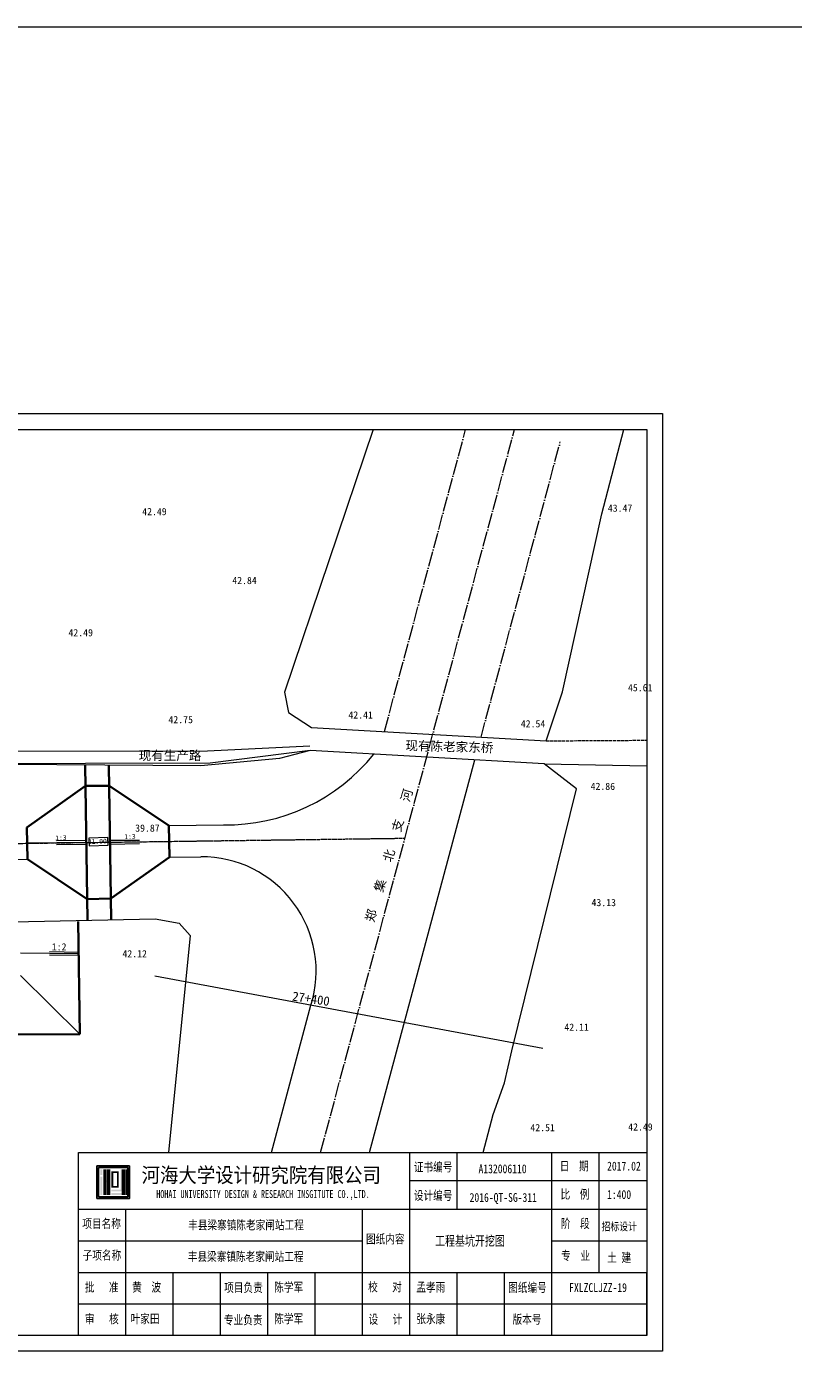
# Model space of a CAD drawing. Extents: x -13074 to 1448651, y 3648755 to 8081248.
# Tile 162 of 173: x 566703 to 567674, y 3857567 to 3859272. Entities that reach past the tile are written whole.
import ezdxf
from ezdxf.enums import TextEntityAlignment as Align

# ---------------------------------------------------------------- set-up
doc = ezdxf.new("R2010")
doc.units = 0
for name, pattern in [('4332', [5, 4, -1]), ('ACAD_ISO04W100', [30, 24, -3, 0, -3]), ('CENTER2', [1.125, 0.75, -0.125, 0.125, -0.125]), ('CONTINOUS', [0]), ('HIDDEN2', [0.1875, 0.125, -0.0625])]:
    doc.linetypes.add(name, pattern=pattern)
doc.layers.get('0').update_dxf_attribs({"linetype": 'CONTINUOUS'})
for name, color, linetype, lineweight in [('0.09标注线', 3, 'CONTINUOUS', 9), ('0.15虚线', 1, 'HIDDEN2', 15), ('0.30粗线', 7, 'CONTINUOUS', 30), ('CYdl', 7, 'CONTINUOUS', 5), ('SHEET', 1, 'CONTINUOUS', 15), ('断面线', 7, 'CONTINUOUS', 30), ('河道中心线', 6, 'ACAD_ISO04W100', 40), ('细实线', 3, 'CONTINUOUS', 20)]:
    doc.layers.add(name, color=color, linetype=linetype, lineweight=lineweight)
doc.layers.add('DMTZ', color=7, linetype='CONTINUOUS')
doc.layers.add('HOHAITK', color=7, linetype='CONTINUOUS')
doc.styles.add('-仿宋_GB2312', font='FangSong_GB2312.ttf')
doc.styles.add('FHZ', font='FangSong_GB2312.ttf', dxfattribs={"width": 0.707, "height": 300})
doc.styles.add('HOHAITK', font='simhei.ttf')
doc.linetypes.add('8411', pattern='A,1,[20,LINE.SHX,S=2,R=0,X=0,Y=0],2,[15,LINE.SHX,S=2,R=0,X=0,Y=0],1', length=4)

msp = doc.modelspace()

# ---------------------------------------------------------------- hatches: boundary and pattern name
at = {"layer": 'HOHAITK', "ltscale": 1000}
h = msp.add_hatch(color=7, dxfattribs=at)
edge = h.paths.add_edge_path()
edge.add_ellipse((566833.141, 3857788.281), major_axis=(-0.248, 0.248), ratio=1, start_angle=134.999999, end_angle=225)
edge.add_line((566833.491, 3857788.281), (566833.491, 3857829.181))
edge.add_ellipse((566833.141, 3857829.181), major_axis=(-0.248, 0.248), ratio=0.99999999, start_angle=225, end_angle=315)
edge.add_line((566833.141, 3857829.531), (566792.241, 3857829.531))
edge.add_ellipse((566792.241, 3857829.181), major_axis=(0.248, 0.248), ratio=1, start_angle=45, end_angle=135)
edge.add_line((566791.891, 3857829.181), (566791.891, 3857788.281))
edge.add_ellipse((566792.241, 3857788.281), major_axis=(0.248, 0.248), ratio=1, start_angle=135, end_angle=225)
edge.add_line((566792.241, 3857787.931), (566833.141, 3857787.931))
h.paths.add_polyline_path([(566794.202, 3857790.242), (566794.202, 3857827.22), (566831.18, 3857827.22), (566831.18, 3857790.242)], flags=16)
at = {"layer": 'HOHAITK'}
h = msp.add_hatch(color=7, dxfattribs=at)
h.paths.add_polyline_path([(566798.824, 3857824.909), (566796.513, 3857824.909), (566796.513, 3857822.598), (566798.824, 3857822.598)])
h.paths.add_polyline_path([(566798.824, 3857822.598), (566796.513, 3857822.598), (566796.513, 3857820.287), (566798.824, 3857820.287)])
h.paths.add_polyline_path([(566798.824, 3857820.287), (566796.513, 3857820.287), (566796.513, 3857817.976), (566798.824, 3857817.976)])
h.paths.add_polyline_path([(566798.824, 3857815.665), (566796.513, 3857815.665), (566796.513, 3857813.353), (566798.824, 3857813.353)])
h.paths.add_polyline_path([(566798.824, 3857813.353), (566796.513, 3857813.353), (566796.513, 3857811.042), (566798.824, 3857811.042)])
h.paths.add_polyline_path([(566798.824, 3857811.042), (566796.513, 3857811.042), (566796.513, 3857808.731), (566798.824, 3857808.731)])
h.paths.add_polyline_path([(566798.824, 3857808.731), (566796.513, 3857808.731), (566796.513, 3857806.42), (566798.824, 3857806.42)])
h.paths.add_polyline_path([(566798.824, 3857806.42), (566796.513, 3857806.42), (566796.513, 3857804.109), (566798.824, 3857804.109)])
h.paths.add_polyline_path([(566798.824, 3857804.109), (566796.513, 3857804.109), (566796.513, 3857801.798), (566798.824, 3857801.798)])
h.paths.add_polyline_path([(566798.824, 3857801.798), (566796.513, 3857801.798), (566796.513, 3857799.487), (566798.824, 3857799.487)])
h.paths.add_polyline_path([(566798.824, 3857799.487), (566796.513, 3857799.487), (566796.513, 3857797.176), (566798.824, 3857797.176)])
h.paths.add_polyline_path([(566798.824, 3857797.176), (566796.513, 3857797.176), (566796.513, 3857794.865), (566798.824, 3857794.865)])
h.paths.add_polyline_path([(566798.824, 3857794.865), (566796.513, 3857794.865), (566796.513, 3857792.553), (566798.824, 3857792.553)])
h = msp.add_hatch(color=7, dxfattribs=at)
h.paths.add_polyline_path([(566803.446, 3857824.909), (566801.135, 3857824.909), (566801.135, 3857822.598), (566803.446, 3857822.598)])
h.paths.add_polyline_path([(566803.446, 3857822.598), (566801.135, 3857822.598), (566801.135, 3857820.287), (566803.446, 3857820.287)])
h.paths.add_polyline_path([(566803.446, 3857820.287), (566801.135, 3857820.287), (566801.135, 3857817.976), (566803.446, 3857817.976)])
h.paths.add_polyline_path([(566803.446, 3857817.976), (566801.135, 3857817.976), (566801.135, 3857815.665), (566803.446, 3857815.665)])
h.paths.add_polyline_path([(566803.446, 3857815.665), (566801.135, 3857815.665), (566801.135, 3857813.353), (566803.446, 3857813.353)])
h.paths.add_polyline_path([(566803.446, 3857813.353), (566801.135, 3857813.353), (566801.135, 3857811.042), (566803.446, 3857811.042)])
h.paths.add_polyline_path([(566803.446, 3857811.042), (566801.135, 3857811.042), (566801.135, 3857808.731), (566803.446, 3857808.731)])
h.paths.add_polyline_path([(566803.446, 3857808.731), (566801.135, 3857808.731), (566801.135, 3857806.42), (566803.446, 3857806.42)])
h.paths.add_polyline_path([(566803.446, 3857806.42), (566801.135, 3857806.42), (566801.135, 3857804.109), (566803.446, 3857804.109)])
h.paths.add_polyline_path([(566803.446, 3857804.109), (566801.135, 3857804.109), (566801.135, 3857801.798), (566803.446, 3857801.798)])
h.paths.add_polyline_path([(566803.446, 3857801.798), (566801.135, 3857801.798), (566801.135, 3857799.487), (566803.446, 3857799.487)])
h.paths.add_polyline_path([(566803.446, 3857799.487), (566801.135, 3857799.487), (566801.135, 3857797.176), (566803.446, 3857797.176)])
h.paths.add_polyline_path([(566803.446, 3857797.176), (566801.135, 3857797.176), (566801.135, 3857794.865), (566803.446, 3857794.865)])
h.paths.add_polyline_path([(566803.446, 3857794.865), (566801.135, 3857794.865), (566801.135, 3857792.553), (566803.446, 3857792.553)])
h = msp.add_hatch(color=7, dxfattribs=at)
h.paths.add_polyline_path([(566805.757, 3857811.042), (566803.446, 3857811.042), (566803.446, 3857808.731), (566805.757, 3857808.731)])
h.paths.add_polyline_path([(566808.069, 3857811.042), (566805.757, 3857811.042), (566805.757, 3857808.731), (566808.069, 3857808.731)])
h.paths.add_polyline_path([(566808.069, 3857813.353), (566805.757, 3857813.353), (566805.757, 3857811.042), (566808.069, 3857811.042)])
h.paths.add_polyline_path([(566808.069, 3857815.665), (566805.757, 3857815.665), (566805.757, 3857813.353), (566808.069, 3857813.353)])
h.paths.add_polyline_path([(566808.069, 3857817.976), (566805.757, 3857817.976), (566805.757, 3857815.665), (566808.069, 3857815.665)])
h.paths.add_polyline_path([(566808.069, 3857820.287), (566805.757, 3857820.287), (566805.757, 3857817.976), (566808.069, 3857817.976)])
h.paths.add_polyline_path([(566808.069, 3857822.598), (566805.757, 3857822.598), (566805.757, 3857820.287), (566808.069, 3857820.287)])
h.paths.add_polyline_path([(566808.069, 3857824.909), (566805.757, 3857824.909), (566805.757, 3857822.598), (566808.069, 3857822.598)])
h.paths.add_polyline_path([(566808.069, 3857808.731), (566805.757, 3857808.731), (566805.757, 3857806.42), (566808.069, 3857806.42)])
h.paths.add_polyline_path([(566808.069, 3857806.42), (566805.757, 3857806.42), (566805.757, 3857804.109), (566808.069, 3857804.109)])
h.paths.add_polyline_path([(566808.069, 3857804.109), (566805.757, 3857804.109), (566805.757, 3857801.798), (566808.069, 3857801.798)])
h.paths.add_polyline_path([(566808.069, 3857801.798), (566805.757, 3857801.798), (566805.757, 3857799.487), (566808.069, 3857799.487)])
h.paths.add_polyline_path([(566808.069, 3857799.487), (566805.757, 3857799.487), (566805.757, 3857797.176), (566808.069, 3857797.176)])
h.paths.add_polyline_path([(566808.069, 3857797.176), (566805.757, 3857797.176), (566805.757, 3857794.865), (566808.069, 3857794.865)])
h.paths.add_polyline_path([(566808.069, 3857794.865), (566805.757, 3857794.865), (566805.757, 3857792.553), (566808.069, 3857792.553)])
h = msp.add_hatch(color=7, dxfattribs=at)
h.paths.add_polyline_path([(566812.691, 3857799.487), (566810.38, 3857799.487), (566810.38, 3857797.176), (566812.691, 3857797.176)])
h.paths.add_polyline_path([(566815.002, 3857799.487), (566812.691, 3857799.487), (566812.691, 3857797.176), (566815.002, 3857797.176)])
h.paths.add_polyline_path([(566817.313, 3857799.487), (566815.002, 3857799.487), (566815.002, 3857797.176), (566817.313, 3857797.176)])
h.paths.add_polyline_path([(566819.624, 3857799.487), (566817.313, 3857799.487), (566817.313, 3857797.176), (566819.624, 3857797.176)])
h.paths.add_polyline_path([(566821.935, 3857799.487), (566819.624, 3857799.487), (566819.624, 3857797.176), (566821.935, 3857797.176)])
h.paths.add_polyline_path([(566824.246, 3857799.487), (566821.935, 3857799.487), (566821.935, 3857797.176), (566824.246, 3857797.176)])
h.paths.add_polyline_path([(566824.246, 3857801.798), (566821.935, 3857801.798), (566821.935, 3857799.487), (566824.246, 3857799.487)])
h.paths.add_polyline_path([(566824.246, 3857804.109), (566821.935, 3857804.109), (566821.935, 3857801.798), (566824.246, 3857801.798)])
h.paths.add_polyline_path([(566824.246, 3857806.42), (566821.935, 3857806.42), (566821.935, 3857804.109), (566824.246, 3857804.109)])
h.paths.add_polyline_path([(566824.246, 3857808.731), (566821.935, 3857808.731), (566821.935, 3857806.42), (566824.246, 3857806.42)])
h.paths.add_polyline_path([(566824.246, 3857811.042), (566821.935, 3857811.042), (566821.935, 3857808.731), (566824.246, 3857808.731)])
h.paths.add_polyline_path([(566824.246, 3857813.353), (566821.935, 3857813.353), (566821.935, 3857811.042), (566824.246, 3857811.042)])
h.paths.add_polyline_path([(566824.246, 3857815.665), (566821.935, 3857815.665), (566821.935, 3857813.353), (566824.246, 3857813.353)])
h.paths.add_polyline_path([(566824.246, 3857817.976), (566821.935, 3857817.976), (566821.935, 3857815.665), (566824.246, 3857815.665)])
h.paths.add_polyline_path([(566824.246, 3857820.287), (566821.935, 3857820.287), (566821.935, 3857817.976), (566824.246, 3857817.976)])
h.paths.add_polyline_path([(566824.246, 3857822.598), (566821.935, 3857822.598), (566821.935, 3857820.287), (566824.246, 3857820.287)])
h.paths.add_polyline_path([(566824.246, 3857824.909), (566821.935, 3857824.909), (566821.935, 3857822.598), (566824.246, 3857822.598)])
h.paths.add_polyline_path([(566812.691, 3857794.865), (566810.38, 3857794.865), (566810.38, 3857792.553), (566812.691, 3857792.553)])
h.paths.add_polyline_path([(566815.002, 3857794.865), (566812.691, 3857794.865), (566812.691, 3857792.553), (566815.002, 3857792.553)])
h.paths.add_polyline_path([(566817.313, 3857794.865), (566815.002, 3857794.865), (566815.002, 3857792.553), (566817.313, 3857792.553)])
h.paths.add_polyline_path([(566819.624, 3857794.865), (566817.313, 3857794.865), (566817.313, 3857792.553), (566819.624, 3857792.553)])
h.paths.add_polyline_path([(566821.935, 3857794.865), (566819.624, 3857794.865), (566819.624, 3857792.553), (566821.935, 3857792.553)])
h.paths.add_polyline_path([(566824.246, 3857794.865), (566821.935, 3857794.865), (566821.935, 3857792.553), (566824.246, 3857792.553)])
h.paths.add_polyline_path([(566826.557, 3857794.865), (566824.246, 3857794.865), (566824.246, 3857792.553), (566826.557, 3857792.553)])
h.paths.add_polyline_path([(566828.869, 3857794.865), (566826.557, 3857794.865), (566826.557, 3857792.553), (566828.869, 3857792.553)])
h.paths.add_polyline_path([(566828.869, 3857797.176), (566826.557, 3857797.176), (566826.557, 3857794.865), (566828.869, 3857794.865)])
h.paths.add_polyline_path([(566828.869, 3857799.487), (566826.557, 3857799.487), (566826.557, 3857797.176), (566828.869, 3857797.176)])
h.paths.add_polyline_path([(566828.869, 3857801.798), (566826.557, 3857801.798), (566826.557, 3857799.487), (566828.869, 3857799.487)])
h.paths.add_polyline_path([(566828.869, 3857804.109), (566826.557, 3857804.109), (566826.557, 3857801.798), (566828.869, 3857801.798)])
h.paths.add_polyline_path([(566828.869, 3857806.42), (566826.557, 3857806.42), (566826.557, 3857804.109), (566828.869, 3857804.109)])
h.paths.add_polyline_path([(566828.869, 3857808.731), (566826.557, 3857808.731), (566826.557, 3857806.42), (566828.869, 3857806.42)])
h.paths.add_polyline_path([(566828.869, 3857811.042), (566826.557, 3857811.042), (566826.557, 3857808.731), (566828.869, 3857808.731)])
h.paths.add_polyline_path([(566828.869, 3857813.353), (566826.557, 3857813.353), (566826.557, 3857811.042), (566828.869, 3857811.042)])
h.paths.add_polyline_path([(566828.869, 3857815.665), (566826.557, 3857815.665), (566826.557, 3857813.353), (566828.869, 3857813.353)])
h.paths.add_polyline_path([(566828.869, 3857817.976), (566826.557, 3857817.976), (566826.557, 3857815.665), (566828.869, 3857815.665)])
h.paths.add_polyline_path([(566828.869, 3857820.287), (566826.557, 3857820.287), (566826.557, 3857817.976), (566828.869, 3857817.976)])
h.paths.add_polyline_path([(566828.869, 3857822.598), (566826.557, 3857822.598), (566826.557, 3857820.287), (566828.869, 3857820.287)])
h.paths.add_polyline_path([(566828.869, 3857824.909), (566826.557, 3857824.909), (566826.557, 3857822.598), (566828.869, 3857822.598)])
h = msp.add_hatch(color=7, dxfattribs=at)
h.paths.add_polyline_path([(566812.691, 3857804.109), (566810.38, 3857804.109), (566810.38, 3857801.798), (566812.691, 3857801.798)])
h.paths.add_polyline_path([(566815.002, 3857804.109), (566812.691, 3857804.109), (566812.691, 3857801.798), (566815.002, 3857801.798)])
h.paths.add_polyline_path([(566817.313, 3857804.109), (566815.002, 3857804.109), (566815.002, 3857801.798), (566817.313, 3857801.798)])
h.paths.add_polyline_path([(566819.624, 3857804.109), (566817.313, 3857804.109), (566817.313, 3857801.798), (566819.624, 3857801.798)])
h.paths.add_polyline_path([(566819.624, 3857806.42), (566817.313, 3857806.42), (566817.313, 3857804.109), (566819.624, 3857804.109)])
h.paths.add_polyline_path([(566819.624, 3857808.731), (566817.313, 3857808.731), (566817.313, 3857806.42), (566819.624, 3857806.42)])
h.paths.add_polyline_path([(566819.624, 3857811.042), (566817.313, 3857811.042), (566817.313, 3857808.731), (566819.624, 3857808.731)])
h.paths.add_polyline_path([(566819.624, 3857813.353), (566817.313, 3857813.353), (566817.313, 3857811.042), (566819.624, 3857811.042)])
h.paths.add_polyline_path([(566819.624, 3857815.665), (566817.313, 3857815.665), (566817.313, 3857813.353), (566819.624, 3857813.353)])
h.paths.add_polyline_path([(566819.624, 3857817.976), (566817.313, 3857817.976), (566817.313, 3857815.665), (566819.624, 3857815.665)])
h.paths.add_polyline_path([(566819.624, 3857820.287), (566817.313, 3857820.287), (566817.313, 3857817.976), (566819.624, 3857817.976)])
h.paths.add_polyline_path([(566819.624, 3857822.598), (566817.313, 3857822.598), (566817.313, 3857820.287), (566819.624, 3857820.287)])
h.paths.add_polyline_path([(566817.313, 3857822.598), (566815.002, 3857822.598), (566815.002, 3857820.287), (566817.313, 3857820.287)])
h.paths.add_polyline_path([(566815.002, 3857822.598), (566812.691, 3857822.598), (566812.691, 3857820.287), (566815.002, 3857820.287)])
h.paths.add_polyline_path([(566812.691, 3857822.598), (566810.38, 3857822.598), (566810.38, 3857820.287), (566812.691, 3857820.287)])
h.paths.add_polyline_path([(566812.691, 3857820.287), (566810.38, 3857820.287), (566810.38, 3857817.976), (566812.691, 3857817.976)])
h.paths.add_polyline_path([(566812.691, 3857817.976), (566810.38, 3857817.976), (566810.38, 3857815.665), (566812.691, 3857815.665)])
h.paths.add_polyline_path([(566812.691, 3857815.665), (566810.38, 3857815.665), (566810.38, 3857813.353), (566812.691, 3857813.353)])
h.paths.add_polyline_path([(566812.691, 3857813.353), (566810.38, 3857813.353), (566810.38, 3857811.042), (566812.691, 3857811.042)])
h.paths.add_polyline_path([(566812.691, 3857811.042), (566810.38, 3857811.042), (566810.38, 3857808.731), (566812.691, 3857808.731)])
h.paths.add_polyline_path([(566812.691, 3857808.731), (566810.38, 3857808.731), (566810.38, 3857806.42), (566812.691, 3857806.42)])
h.paths.add_polyline_path([(566812.691, 3857806.42), (566810.38, 3857806.42), (566810.38, 3857804.109), (566812.691, 3857804.109)])
msp.add_hatch(color=7, dxfattribs=at).paths.add_polyline_path([(566826.557, 3857797.176), (566824.246, 3857797.176), (566824.246, 3857794.865), (566826.557, 3857794.865)])

# ---------------------------------------------------------------- linework, layer by layer
at = {"layer": '0.09标注线', "linetype": 'Continuous', "lineweight": 13}
for p, q in [((566778.571, 3858239.152, -0.155), (566703.578, 3858238.142, -0.155)), ((566778.312, 3858241.556, -0.155), (566740.816, 3858241.051, -0.155)), ((566808.568, 3858239.556, -0.155), (566883.547, 3858240.565, 0.721)), ((566808.715, 3858241.969, -0.155), (566846.066, 3858242.202, -0.155)), ((566778.377, 3858236.741, -0.155), (566740.88, 3858236.237, -0.155)), ((566808.601, 3858237.153, -0.16), (566845.931, 3858237.808, -0.16)), ((566768.913, 3858098.052, 0.151), (566695.009, 3858098.934, 0.151)), ((566768.881, 3858095.911, 0.151), (566731.952, 3858096.458, 0.151)), ((566768.941, 3858099.874, 0.151), (566731.968, 3858100.419, 0.151)), ((566695.216, 3858070.516, 0.15), (566770.223, 3857996.177, 0.146))]:
    msp.add_line(p, q, dxfattribs=at)
at = {"layer": '0.09标注线', "lineweight": 13}
for p, q in [((566805.72, 3858245.571, -0.077), (566781.746, 3858244.59, -0.077)), ((566781.746, 3858244.59, -0.077), (566782.141, 3858234.92, -0.077)), ((566806.116, 3858235.9, -0.077), (566805.72, 3858245.571, -0.077)), ((566782.141, 3858234.92, -0.077), (566806.116, 3858235.9, -0.077))]:
    msp.add_line(p, q, dxfattribs=at)
at = {"layer": '0.09标注线', "linetype": 'Continuous', "lineweight": 13}
msp.add_lwpolyline([(551959.403, 3859272.42), (570127.46, 3859272.42), (570127.46, 3856516.008), (551959.403, 3856516.008)], close=True, dxfattribs=at)
at = {"layer": '0.15虚线', "color": 7, "linetype": 'CONTINOUS', "lineweight": 35, "ltscale": 13}
for p, q in [((566777.253, 3858337.091, 0.064), (566779.897, 3858140.587, -0.376)), ((566807.259, 3858336.887, 0.063), (566809.892, 3858141.168, -0.375)), ((566777.608, 3858310.754, -0.002), (566703.309, 3858258.14, 0.701)), ((566807.609, 3858310.862, -0.015), (566777.608, 3858310.754, -0.002)), ((566883.292, 3858260.563, 0.701), (566807.609, 3858310.862, -0.015)), ((566703.309, 3858258.14, -0.11), (566703.847, 3858218.144, -0.2)), ((566883.292, 3858260.563, -0.11), (566883.831, 3858220.567, -0.2)), ((566703.847, 3858218.144, -0.2), (566779.534, 3858167.549, -0.002)), ((566809.528, 3858168.249, -0.015), (566883.831, 3858220.567, -0.2)), ((566809.528, 3858168.249, -0.015), (566779.534, 3858167.549, -0.002))]:
    msp.add_line(p, q, dxfattribs=at)
at = {"layer": '0.15虚线', "color": 4, "linetype": 'CONTINOUS', "lineweight": 35, "ltscale": 13}
for p, q in [((566768.301, 3858139.006, 0.153), (566770.223, 3857996.177, 0.146)), ((566770.223, 3857996.177, 0.151), (566480.813, 3857994.974, 0.153))]:
    msp.add_line(p, q, dxfattribs=at)
at = {"layer": '0.30粗线', "lineweight": 13}
for p, q in [((566883.292, 3858260.563, -0.11), (566952.437, 3858261.494, -0.337)), ((566582.841, 3858216.515, 0.538), (566703.847, 3858218.144, 0.696)), ((566883.831, 3858220.567, 0.931), (566923.631, 3858221.103, 0.983))]:
    msp.add_line(p, q, dxfattribs=at)
for points in [[(567034.85, 3858403.849), (567064.099, 3858384.948), (567361.027, 3858367.916), (567382.089, 3858430.202)], [(567399.674, 3858307.333), (567358.684, 3858338.845), (567062.274, 3858355.639), (567023.436, 3858345.502)]]:
    msp.add_lwpolyline(points, dxfattribs=at)
for centre, radius, start, end in [((566956.12, 3858500.759, -0.337), 239.293, 269.11797, 321.279405), ((566924.62, 3858075.928, 0.954), 145.178, 342.735542, 90.390147)]:
    msp.add_arc(centre, radius, start, end, dxfattribs=at)
at = {"layer": 'CYdl', "color": 7, "linetype": '4332', "lineweight": 13}
msp.add_lwpolyline([(567361.027, 3858367.916), (567488.592, 3858368.701)], dxfattribs=at)
at = {"layer": 'CYdl', "color": 7, "linetype": 'Continuous', "lineweight": 13}
msp.add_lwpolyline([(567062.274, 3858355.639), (566935.579, 3858339.758), (566618.963, 3858338.693)], dxfattribs=at)
at = {"layer": 'CYdl', "color": 7, "lineweight": 13}
msp.add_lwpolyline([(567358.684, 3858338.845), (567488.592, 3858336.187)], dxfattribs=at)
at = {"layer": 'DMTZ', "color": 7, "linetype": '8411', "lineweight": 13, "ltscale": 3}
for points in [[(567141.957, 3858762.489), (567029.597, 3858429.641), (567034.85, 3858403.849)], [(567382.089, 3858430.202), (567431.672, 3858655.622), (567459.703, 3858762.489)], [(567023.436, 3858345.502), (566923.473, 3858336.097), (566619.031, 3858338.167)], [(567281.246, 3857846.489), (567294.012, 3857894.433), (567308.511, 3857934.455), (567317.635, 3857975.301), (567399.674, 3858307.333)], [(566685.503, 3858138.756), (566865.982, 3858142.256), (566896.074, 3858136.793), (566910.207, 3858121.386), (566882.731, 3857846.489)]]:
    msp.add_lwpolyline(points, dxfattribs=at)
at = {"layer": 'DMTZ', "color": 7, "linetype": 'Continuous', "lineweight": 13, "ltscale": 3}
msp.add_lwpolyline([(567061.611, 3858361.319), (566932.098, 3858354.747), (566683.988, 3858354.561), (566610.144, 3858352.874)], dxfattribs=at)
at = {"layer": 'HOHAITK', "color": 7}
for p, q in [((566791.891, 3857788.281), (566791.891, 3857829.181)), ((566792.241, 3857829.531), (566833.141, 3857829.531)), ((566794.202, 3857790.592), (566794.202, 3857826.87)), ((566794.552, 3857827.22), (566830.829, 3857827.22)), ((566801.135, 3857824.909), (566801.135, 3857792.553)), ((566803.446, 3857824.909), (566803.446, 3857792.553)), ((566805.757, 3857824.909), (566805.757, 3857792.553)), ((566808.069, 3857824.909), (566808.069, 3857792.553)), ((566824.246, 3857824.909), (566824.246, 3857792.553)), ((566826.557, 3857824.909), (566826.557, 3857792.553)), ((566828.869, 3857792.553), (566828.869, 3857824.909)), ((566831.18, 3857826.87), (566831.18, 3857790.592)), ((566833.491, 3857829.181), (566833.491, 3857788.281)), ((566833.141, 3857787.931), (566792.241, 3857787.931)), ((566830.829, 3857790.242), (566794.552, 3857790.242))]:
    msp.add_line(p, q, dxfattribs=at)
for centre, major_axis, ratio, start_param, end_param in [((566792.241, 3857829.181), (-0.248, 0.248), 1, -0.78539816, 0.78539816), ((566794.552, 3857826.87), (-0.248, 0.248), 1, -0.78539816, 0.78539816), ((566830.829, 3857826.87), (-0.248, 0.248), 0.99999999, 3.92699082, 5.49778715), ((566833.141, 3857829.181), (0.248, 0.248), 1, 5.49778714, 7.06858347), ((566792.241, 3857788.281), (0.248, 0.248), 1, 2.35619449, 3.92699082), ((566794.552, 3857790.592), (-0.248, 0.248), 0.99999999, 0.78539817, 2.35619449), ((566830.829, 3857790.592), (-0.248, 0.248), 1, 2.35619449, 3.92699081), ((566833.141, 3857788.281), (-0.248, 0.248), 1, 2.35619448, 3.92699081)]:
    msp.add_ellipse(centre, major_axis=major_axis, ratio=ratio, start_param=start_param, end_param=end_param, dxfattribs=at)
at = {"layer": 'SHEET', "color": 7}
for p, q in [((565828.594, 3858782.489), (567508.592, 3858782.489)), ((567508.592, 3858782.489), (567508.592, 3857594.49)), ((565928.594, 3858762.489), (567488.592, 3858762.489)), ((567488.592, 3858762.489), (567488.592, 3857614.49)), ((566768.593, 3857614.49), (566768.593, 3857846.489)), ((566768.593, 3857846.489), (567488.592, 3857846.489)), ((567188.593, 3857774.489), (567188.593, 3857846.489)), ((567248.593, 3857774.489), (567248.593, 3857846.489)), ((567368.592, 3857774.489), (567368.592, 3857846.489)), ((567428.592, 3857694.49), (567428.592, 3857846.489)), ((567488.592, 3857810.489), (567188.593, 3857810.489)), ((566768.593, 3857774.489), (567488.592, 3857774.489)), ((566768.593, 3857614.49), (566768.593, 3857774.489)), ((566768.593, 3857774.489), (567068.593, 3857774.489)), ((566828.593, 3857614.49), (566828.593, 3857774.489)), ((567128.593, 3857614.49), (567128.593, 3857774.489)), ((567188.593, 3857614.49), (567188.593, 3857774.489)), ((567368.592, 3857614.49), (567368.592, 3857774.489)), ((567368.592, 3857694.49), (567368.592, 3857774.489)), ((566768.593, 3857734.489), (567128.593, 3857734.489)), ((567368.592, 3857734.489), (567488.592, 3857734.489)), ((566768.593, 3857694.49), (567488.592, 3857694.49)), ((566888.593, 3857614.49), (566888.593, 3857694.49)), ((566948.593, 3857614.49), (566948.593, 3857694.49)), ((567008.593, 3857614.49), (567008.593, 3857694.49)), ((567068.593, 3857614.49), (567068.593, 3857694.49)), ((567248.593, 3857614.49), (567248.593, 3857694.49)), ((567308.593, 3857614.49), (567308.593, 3857694.49)), ((567488.592, 3857614.49), (567488.592, 3857694.49)), ((566768.593, 3857654.49), (567488.592, 3857654.49)), ((567488.592, 3857614.49), (565928.594, 3857614.49)), ((567508.592, 3857594.49), (565828.594, 3857594.49))]:
    msp.add_line(p, q, dxfattribs=at)
at = {"layer": '断面线', "color": 7, "linetype": 'Continuous', "lineweight": 13}
msp.add_lwpolyline([(567357.109, 3857978.047), (566865.434, 3858069.729)], dxfattribs=at)
at = {"layer": '河道中心线', "lineweight": 13, "ltscale": 0.8}
for points in [[(567075.367, 3857846.489), (567321.204, 3858762.489)], [(567278.699, 3858372.638), (567379.153, 3858746.936)]]:
    msp.add_lwpolyline(points, dxfattribs=at)
at = {"layer": '河道中心线', "lineweight": 13, "ltscale": 0.8, "elevation": -0.337}
msp.add_lwpolyline([(567156.336, 3858379.657), (567259.08, 3858762.489)], dxfattribs=at)
at = {"layer": '河道中心线', "linetype": 'Continuous', "lineweight": 13, "ltscale": 0.8}
for points in [[(567137.491, 3857846.489), (567270.963, 3858343.815)], [(567013.244, 3857846.489), (567063.257, 3858032.841)]]:
    msp.add_lwpolyline(points, dxfattribs=at)
at = {"layer": '细实线', "color": 1, "linetype": 'CENTER2', "lineweight": 13, "ltscale": 4}
msp.add_line((565928.594, 3858227.71, 0.842), (567182.209, 3858244.585, 0.053), dxfattribs=at)

# ---------------------------------------------------------------- texts
at = {"color": 7, "linetype": 'Continuous', "lineweight": 13, "style": 'FHZ', "oblique": 360, "width": 0.75}
msp.add_text('     工程基坑开挖图', height=12.34284, dxfattribs=at).set_placement((567188.999, 3857728.285))
at = {"layer": '0.09标注线', "lineweight": 13, "style": '-仿宋_GB2312'}
for s, p in [('43.47', (567454.88, 3858662.683)), ('42.49', (566864.906, 3858658.328)), ('42.84', (566979.025, 3858571.004)), ('42.49', (566771.473, 3858504.916)), ('45.61', (567480.417, 3858435.228)), ('42.75', (566898.151, 3858394.786)), ('42.41', (567126.185, 3858400.675)), ('42.54', (567344.59, 3858389.474)), ('42.86', (567433.034, 3858310.242)), ('39.87', (566856.001, 3858257.328)), ('43.13', (567434.201, 3858162.977)), ('1:2', (566744.123, 3858106.86)), ('42.12', (566839.87, 3858098.171)), ('42.11', (567399.753, 3858005.075))]:
    msp.add_text(s, height=9.12, dxfattribs=at).set_placement(p, align=Align.MIDDLE)
msp.add_text('现有陈老家东桥', height=11.6736, rotation=358.518467, dxfattribs=at).set_placement((567182.714, 3858356.288))
at = {"layer": '0.09标注线', "style": '-仿宋_GB2312'}
for s, p in [('42.51', (567356.753, 3857877.865)), ('42.49', (567480.693, 3857878.709))]:
    msp.add_text(s, height=9.12, dxfattribs=at).set_placement(p, align=Align.MIDDLE)
at = {"layer": '0.09标注线', "lineweight": 13, "insert": (566844.816, 3858355.325), "char_height": 11.67, "width": 164.26799, "attachment_point": 1, "style": '-仿宋_GB2312'}
msp.add_mtext('现有生产路', dxfattribs=at)
at = {"layer": '0.09标注线', "lineweight": 13, "style": '-仿宋_GB2312'}
for s, insert, char_height, width, attachment_point, rotation in [('郑   集   北   支   河', (567131.591, 3858140.522), 11.67, 210.47092, 1, 73.578716), ('1:3', (566753.469, 3858248.619, -0.784), 6.156, 6.156, 3, 2.341337), ('41.00', (566804.386, 3858244.184, -0.077), 6.156, 6.156, 3, 2.341337), ('1:3', (566840.97, 3858250.058, 0.066), 6.156, 6.156, 3, 2.341337), ('{\\fSimSun|b0|i0|c134|p2;27+400}', (567040.561, 3858050.516), 11.6736, 94.77673, 1, 351.609747)]:
    msp.add_mtext(s, dxfattribs=dict(at, insert=insert, char_height=char_height, width=width, attachment_point=attachment_point, rotation=rotation))
at = {"layer": 'HOHAITK', "color": 7, "style": 'HOHAITK', "oblique": 360}
for s, height, width, p in [('河海大学设计研究院有限公司', 18.99999, 0.9, (566848.622, 3857808.301)), ('HOHAI UNIVERSITY DESIGN & RESEARCH INSGITUTE CO.,LTD.', 9.99999, 0.75, (566867.222, 3857788.74))]:
    msp.add_text(s, height=height, dxfattribs=dict(at, width=width)).set_placement(p)
at = {"layer": 'SHEET', "color": 7, "style": 'FHZ', "oblique": 360, "width": 0.8}
for s, height, p in [('证书编号', 11.2, (567193.582, 3857822.273)), ('日  期', 11.2, (567378.424, 3857823.571)), ('设计编号', 11.2, (567193.603, 3857786.273)), ('比  例', 11.2, (567379.476, 3857787.797)), ('1:400', 11.2, (567438.424, 3857787.571)), ('招标设计', 10, (567431.419, 3857747.571)), ('图纸内容', 11.2, (567132.949, 3857731.096)), ('批   准', 11.2, (566776.711, 3857670.08)), ('图纸编号', 11.2, (567313.085, 3857669.652)), ('设   计', 11.2, (567136.138, 3857629.379)), ('张永康', 11.2, (567196.71, 3857630.08)), ('版本号', 11.2, (567318.611, 3857629.37)), ('专业负责', 11.2, (566952.939, 3857628.626))]:
    msp.add_text(s, height=height, dxfattribs=at).set_placement(p)
at = {"layer": 'SHEET', "color": 7, "style": 'FHZ', "width": 0.8}
for s, height, p in [('A132006110', 11.2, (567275.522, 3857820.139)), ('2017.02', 11.2, (567438.424, 3857823.571)), ('项目名称', 11.2, (566773.534, 3857750.529)), ('   丰县梁寨镇陈老家闸站工程', 11.19999, (566889.277, 3857748.889)), ('阶  段', 11.2, (567379.747, 3857750.718)), ('子项名称', 11.2, (566773.951, 3857710.529)), ('丰县梁寨镇陈老家闸站工程', 11.19999, (566907.122, 3857708.889)), ('黄  波', 11.2, (566836.71, 3857670.08)), ('项目负责', 11.2, (566953.227, 3857669.567)), ('陈学军', 11.2, (567016.71, 3857670.08)), ('孟孝雨', 11.2, (567196.71, 3857670.08)), ('FXLZCLJZZ-19', 11.19999, (567390.395, 3857669.652)), ('叶家田', 11.2, (566834.642, 3857630.08)), ('陈学军', 11.2, (567016.71, 3857630.08))]:
    msp.add_text(s, height=height, dxfattribs=at).set_placement(p)
at = {"layer": 'SHEET', "color": 1, "style": 'FHZ', "width": 0.8}
msp.add_text('2016-QT-SG-311', height=11.19999, dxfattribs=at).set_placement((567264.205, 3857783.836))
at = {"layer": 'SHEET', "color": 7, "style": 'FHZ', "width": 0.8}
for s, rotation, oblique, p in [('专  业', 360, 360, (567380.24, 3857710.016)), ('土 建', 0, 0, (567438.424, 3857707.571)), ('校   对', 360, 360, (567135.665, 3857670.337)), ('审   核', 0, 0, (566776.852, 3857629.824))]:
    msp.add_text(s, height=11.2, rotation=rotation, dxfattribs=dict(at, oblique=oblique)).set_placement(p)

doc.saveas('drawing.dxf')
